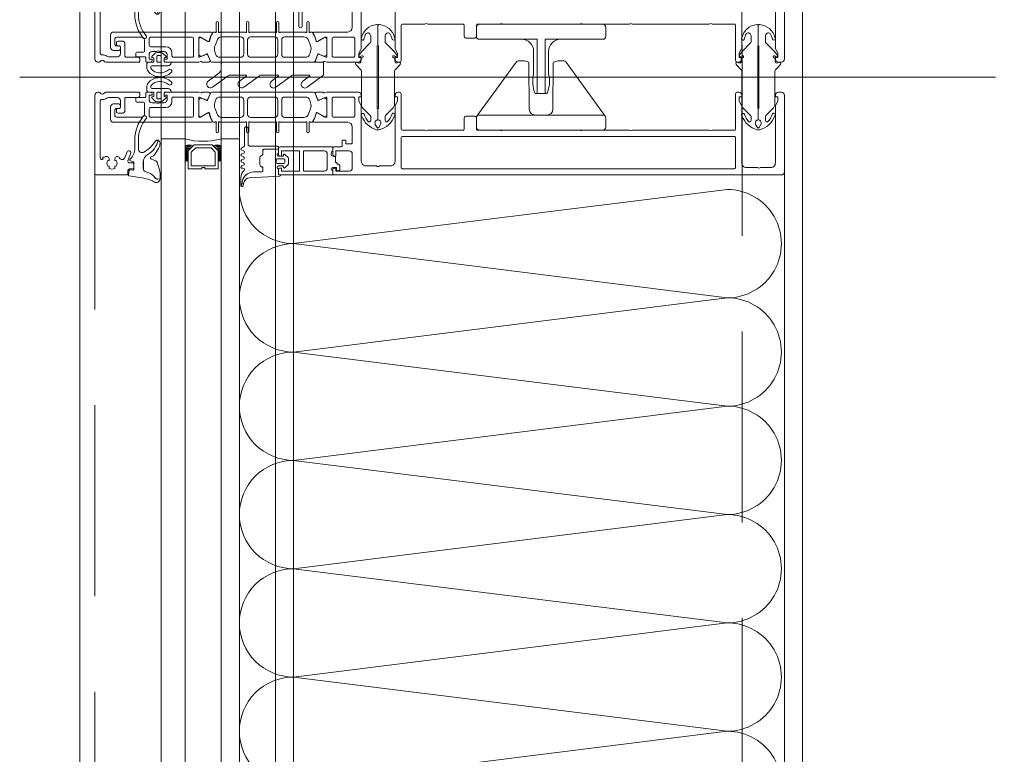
# Model space of a CAD drawing. Header units: millimetres. Extents: x 213386 to 506888, y 183055 to 450952.
# Tile 115 of 256: x 373017 to 373344, y 298532 to 298776. Entities that reach past the tile are written whole.
import ezdxf

# ---------------------------------------------------------------- set-up
doc = ezdxf.new("R2010")
doc.units = ezdxf.units.MM
doc.linetypes.add('ČÁRKOVANÁ', pattern=[19.05, 12.7, -6.35])
doc.layers.add('FASÁDA DETAILNÍ', color=255, linetype='Continuous', lineweight=0)

# ---------------------------------------------------------------- blocks, each defined once
blk = doc.blocks.new('244748_a')
blk.add_lwpolyline([(8.32, -1.69, 0.082248), (6.34, -0.9, -1.09695), (6.94, -0.1, -0.315353), (11.26, -5.15, -0.480529), (10.87, -5.64), (4.27, -5.64), (4.08, -5.45), (-16.53, -5.45), (-16.72, -5.64), (-20.43, -5.64, 0.574019), (-21.93, -4.78), (-22.99, -5.4, 0.524827), (-22.99, -5.9), (-21.93, -6.52, 0.574021), (-20.43, -5.66), (-16.72, -5.66), (-16.53, -5.85), (4.08, -5.85), (4.27, -5.66), (10.87, -5.66, -0.480529), (11.26, -6.15, -0.326229), (6.88, -11.09, -1.09695), (6.28, -10.3, 0.081457), (8.32, -9.61, 0.599203), (7.48, -8.05), (5.52, -8.05, 0.198965), (5.17, -8.2), (2.22, -11.15), (0.93, -12.01, -0.738038), (0.51, -11.62), (0.87, -11, 1), (0.35, -10.7), (0, -11.3), (-0.98, -11.3, 0.619205), (-1.45, -12.06), (-1.28, -12.43, -0.808139), (-2.04, -13.04), (-3.63, -11.44, 0.198906), (-4.34, -11.15), (-14.99, -11.15, -0.198936), (-16.76, -10.42), (-18.98, -8.2, 0.198942), (-19.33, -8.05), (-20.67, -8.05, 0.500217), (-21.09, -8.73, 0.122037), (-18.5, -10.27, -1.093735), (-19.1, -11.07, -0.240768), (-23.7, -6.07, -0.106226), (-23.7, -5.23, -0.256232), (-19, -0.13, -1.093735), (-18.4, -0.92, 0.116856), (-21.09, -2.57, 0.500217), (-20.67, -3.25), (-19.33, -3.25, 0.198942), (-18.98, -3.1), (-16.75, -0.88, -0.198936), (-14.99, -0.15), (-4.34, -0.15, 0.198907), (-3.63, 0.14), (-2.04, 1.74, -0.808139), (-1.28, 1.13), (-1.45, 0.76, 0.619205), (-0.98, 0), (0, 0), (0.35, -0.6, 1), (0.87, -0.3), (0.51, 0.32, -0.738038), (0.93, 0.71), (2.22, -0.15), (5.17, -3.1, 0.198965), (5.52, -3.25), (7.48, -3.25, 0.599203)], format="xyb", close=True)
blk = doc.blocks.new('236134_0100_s_v')
for points in [[(22.8, -23), (22.8, -5), (42, -5, 0.414214), (43, -4), (43, -1, 0.414214), (42, 0), (1, 0, 0.414214), (0, -1), (0, -4, 0.414214), (1, -5), (20.2, -5), (20.2, -23)], [(15, -5, -0.414214), (19, -9), (19, -16.57, 0.165764), (19.53, -23), (23.47, -23, 0.165764), (24, -16.57), (24, -9, -0.414214), (28, -5)]]:
    blk.add_lwpolyline(points, format="xyb")
blk = doc.blocks.new('236134_0200_s_v')
for points in [[(19.58, 5, -0.41166), (17.58, 6.98), (17.45, 22.25, 0.344217), (17.07, 22.73), (16, 23), (14, 23, 0.240828), (13.19, 22.59), (0.19, 4.59)], [(23.42, 5, 0.41166), (25.42, 6.98), (25.55, 22.25, -0.344217), (25.93, 22.73), (27, 23), (29, 23, -0.240828), (29.81, 22.59), (42.81, 4.59)]]:
    blk.add_lwpolyline(points, format="xyb")
blk.add_lwpolyline([(42, 5), (1, 5, 0.414214), (0, 4), (0, 1, 0.414214), (1, 0), (42, 0, 0.414214), (43, 1), (43, 4, 0.414214)], format="xyb", close=True)
blk = doc.blocks.new('284336')
for points in [[(-0.7, -9.6), (-10, -9.6, 0.414511), (-10.51, -10.11), (-10.51, -15.51, -1), (-11.69, -15.51), (-11.69, -9.6), (-12.69, -8.95, -0.668884), (-12.6, -8.23), (-11.99, -8.01, 0.766384), (-11.99, -7.21), (-12.6, -6.99, -0.76831), (-12.6, -6.23), (-11.99, -6.01, 0.766384), (-11.99, -5.21), (-12.6, -4.99, -0.76831), (-12.6, -4.23), (-11.99, -4.01, 0.766384), (-11.99, -3.21), (-12.6, -2.99, -0.877523), (-12.5, -2.22), (-12.1, -2.22, 0.698129), (-11.83, -1.5, -0.220231), (-12.89, 0.78), (-12.89, 3.45, -0.157143), (-12.82, 3.68), (-12.69, 3.42, -0.067482), (-12.48, 2.53, 0.393136), (-8.66, -1.02), (-6.1, -1.02, -0.414214), (-5.61, -1.51), (-5.61, -2.22, -0.267949), (-5.85, -2.65), (-6.35, -2.93, 0.267949), (-6.61, -3.38), (-6.61, -5.84, 0.267949), (-6.35, -6.29), (-5.85, -6.57, -0.267949), (-5.61, -7), (-5.61, -8.11, 0.414215), (-5.1, -8.62), (-0.41, -8.62), (-0.41, -9.31, -0.414212), (-0.7, -9.6)], [(-0.41, 0), (-0.41, -2, 0.990243), (-0.4, -3.02), (0.9, -3.02, 0.414214), (1.21, -2.71), (1.21, -2.61, -0.668123), (1.71, -2.4), (2.75, -3.45, -0.199004), (2.89, -3.79), (2.89, -5.43, -0.199038), (2.75, -5.77), (1.71, -6.82, -0.668191), (1.21, -6.61), (1.21, -6.51, 0.414214), (0.9, -6.2), (-0.4, -6.2, 0.990269), (-0.41, -7.22), (-0.41, -8.6), (-5.1, -8.6, -0.414215), (-5.59, -8.11), (-5.59, -7, 0.267949), (-5.84, -6.56), (-6.34, -6.27, -0.267949), (-6.59, -5.84), (-6.59, -3.38, -0.267949), (-6.34, -2.95), (-5.84, -2.66, 0.267949), (-5.59, -2.22), (-5.59, -1.51, 0.414214), (-6.1, -1), (-8.66, -1, -0.393156), (-12.46, 2.53, 0.067572), (-12.67, 3.43), (-12.8, 3.7, -0.637545), (-12.12, 3.53), (-11.92, 2.53, 0.344315), (-10.06, 0.91), (0, 0.38, -0.406913), (0.39, 0), (-0.41, 0)], [(1.7, -4.31, 0.414235), (1.2, -3.81), (-0.7, -3.81, 0.414214), (-1.2, -4.31), (-1.2, -4.91, 0.414214), (-0.7, -5.41), (1.2, -5.41, 0.414235), (1.7, -4.91), (1.7, -4.31)]]:
    blk.add_lwpolyline(points, format="xyb", close=True)
blk = doc.blocks.new('nesystémový nástavec 18')
for p, q in [((-18, 6.8), (-18, 8.8)), ((-17.5, 9.3), (-15.36, 9.3)), ((-11, 8), (-17, 8)), ((-17, 8), (-17, 6.3)), ((-15.36, 9.3), (0, 9.3)), ((-11, 1.3), (-11, 8)), ((-2.8, 8), (-9.7, 8)), ((-9.7, 1.3), (-9.7, 8)), ((-1.8, 2.3), (-1.8, 7)), ((-0.5, 7.3), (-0.5, 6.8)), ((0, 9.3), (0, 7.8)), ((-17, 6.3), (-17.5, 6.3)), ((0, 6.3), (0.55, 6.3)), ((0.55, 6.3), (0.95, 5.9)), ((0.95, 5.9), (0.95, 4.8)), ((0.95, 4.8), (0.95, 4.14)), ((0.95, 4.14), (1.2, 4.14)), ((1.4, 3.94), (1.4, 3.84)), ((1.6, 3.64), (1.6, 3.64)), ((-18, 0.5), (-18, 1.8)), ((-17.5, 2.3), (-17, 2.3)), ((-1.8, 0), (-17.5, 0)), ((-17, 2.3), (-17, 1.3)), ((-17, 1.3), (-11, 1.3)), ((-9.7, 1.3), (-2.8, 1.3)), ((0, 0), (-1.8, 0)), ((-0.4, 2.23), (-0.5, 2.04)), ((-0.5, 2.04), (-0.5, 2)), ((1.2, 2.44), (0, 2.44)), ((0, 1.5), (0, 0)), ((1.2, 1.85), (1.2, 2.44)), ((1.8, 1.37), (1.7, 1.35)), ((2.25, 1.63), (1.8, 1.37)), ((2.4, 2.84), (2.4, 1.89))]:
    blk.add_line(p, q)
for centre, radius, start, end in [((-17.5, 8.8), 0.5, 90, 180), ((-17.5, 6.8), 0.5, 180.0012, 269.9988), ((-15.36, 9.8), 0.5, 270, 270.084), ((-2.8, 7), 1, 0, 90), ((0, 7.3), 0.5, 89.9955, 180.0071), ((0, 6.8), 0.5, 179.9949, 270.006), ((0.75, 4.8), 0.2, 359.9656, 0.0344), ((1.2, 3.94), 0.2, 359.9707, 90.0249), ((1.6, 3.84), 0.2, 179.9737, 270.035), ((1.6, 2.84), 0.8, 0.0065, 89.9919), ((-17.5, 1.8), 0.5, 89.999, 180.0002), ((-17.5, 0.5), 0.5, 180, 270), ((-2.8, 2.3), 1, 270, 0), ((0, 2), 0.5, 179.9716, 270.0327), ((0, 1.94), 0.5, 89.9975, 144.0007), ((1.7, 1.85), 0.5, 179.9991, 270), ((2.1, 1.89), 0.3, 299.9815, 0.0183)]:
    blk.add_arc(centre, radius, start, end)
blk = doc.blocks.new('433270')
blk.add_lwpolyline([(1, 0, 0.414364), (0, -1), (0, -1.4, 0.255924), (0.23, -1.83, -0.547723), (0.23, -3.17, 0.255924), (0, -3.6), (0, -14.6, 0.414214), (0.3, -14.9), (1.2, -14.9, 0.414214), (1.7, -14.4), (1.7, -10.3, -0.414214), (2, -10), (6, -10, 0.414248), (7, -9), (7, -7.7, 0.414179), (6.5, -7.2), (5.7, -7.2, 0.414232), (5.4, -7.5), (5.4, -8.2, -0.414198), (5.1, -8.5), (2.8, -8.5, -0.414204), (1.8, -7.5), (1.8, -4.49, -0.147432), (1.97, -3.94, 0.147461), (2.4, -2.5), (2.4, -2.3, -0.414214), (2.9, -1.8), (21.87, -1.8, -0.668178), (22.22, -2.65), (22.16, -2.72, 1), (21.59, -3.29), (21.52, -3.35, 0.198912), (21.38, -3.71), (21.38, -4.05, 0.414214), (22.08, -4.75), (22.38, -4.75, 0.576988), (22.64, -4.3, -0.311246), (24.56, -4.3, 0.576988), (24.82, -4.75), (25.3, -4.75, -0.260065), (25.3, -6.65), (24.82, -6.65, 0.576988), (24.56, -7.1, -0.311246), (22.64, -7.1, 0.576988), (22.38, -6.65), (22.08, -6.65, 0.414214), (21.38, -7.35), (21.38, -7.61, 0.267949), (21.63, -8.04), (21.89, -8.2, -0.637047), (21.73, -10), (19.83, -10.7, 0.315299), (19.5, -11.17), (19.5, -11.49, 0.520567), (20.17, -11.96), (22.83, -10.99, -0.520567), (23.5, -11.46), (23.5, -12.5, 0.414062), (24, -13), (25, -13, 0.414186), (25.5, -12.5), (25.5, -11.5, -0.414182), (26, -11), (27, -11, 0.414214), (27.5, -10.5), (27.5, -0.5, 0.414214), (27, 0), (1, 0)], format="xyb", close=True)
blk = doc.blocks.new('284325')
for points in [[(0.84, -5.23, -0.560316), (0.94, -4.73), (1.94, -4.36, 0.3153), (2.14, -4.08), (2.14, -1.89, 0.451558), (1.8, -1.59), (0.9, -1.7, -0.399586), (0.57, -1.46), (0.3, -0.07, -0.415977), (0.53, 0.29, 0.024107), (6.15, 1.24, 0.076636), (8.99, 2.34, -0.577615), (10.79, 1.3), (10.02, 1.37, 0.283171), (9.08, 0.9, -0.168429), (7.07, -0.74), (5.9, -1.16, 0.315302), (5.24, -2.1), (5.24, -4.21, 0.269719), (6.76, -6.82, -0.194797), (10.18, -11.53, -0.342663), (9.17, -11.17, 0.119207), (5.43, -7.59, 0.578571), (3.63, -8.62), (3.63, -11.77, 0.176415), (6.16, -18.72, -1), (5.24, -19.49, -0.176415), (2.43, -11.77), (2.43, -8.89, 0.208286), (0.84, -5.23)], [(8.95, -6.65), (10.32, -8.78, -0.134555), (10.79, -10.63, -0.339795), (10.19, -11.53, 0.194788), (6.76, -6.81, -0.269736), (5.25, -4.21), (5.25, -2.1, -0.315302), (5.9, -1.17), (7.07, -0.74, 0.168429), (9.09, 0.89, -0.283167), (10.01, 1.36), (10.79, 1.29), (10.79, -0.74, -0.070852), (10.71, -1.3), (9.95, -3.93, -0.241839), (9.08, -4.83), (7.93, -5.22, 0.836024), (8.08, -6.19), (8.11, -6.19, -0.255349), (8.95, -6.65)]]:
    blk.add_lwpolyline(points, format="xyb", close=True)
blk = doc.blocks.new('288126')
for points in [[(-16.5, 0), (16.5, 0)], [(-17, -2.08), (-17, -0.5)], [(17, -0.5), (17, -3.8)], [(-21.36, -6.34), (-17.8, -3.69)], [(-14.71, -4.5), (-19.87, -8.34)], [(-8.83, -4.3), (-14.11, -4.3)], [(-10.96, -6.34), (-8.71, -4.66)], [(-4.31, -4.5), (-9.47, -8.34)], [(1.81, -4.3), (-3.71, -4.3)], [(-0.35, -6.36), (1.93, -4.66)], [(6.33, -4.5), (1.14, -8.37)], [(12.21, -4.3), (6.93, -4.3)], [(10.05, -6.36), (12.33, -4.66)], [(16.6, -4.6), (11.54, -8.37)]]:
    blk.add_lwpolyline(points)
for centre, radius, start, end in [((16.5, -0.5), 0.5, 0, 90), ((-16.5, -0.5), 0.5, 90, 180), ((-20.61, -7.34), 1.25, 126.7059, 306.7059), ((-10.21, -7.34), 1.25, 126.7059, 306.7059), ((0.4, -7.37), 1.25, 126.7059, 306.7059), ((10.8, -7.37), 1.25, 126.7059, 306.7059), ((16, -3.8), 1, 306.7059, 0)]:
    blk.add_arc(centre, radius, start, end)
at = {"extrusion": (0, 0, -1)}
for centre, radius, start, end in [((19, -2.08), 2, 180, 233.2941), ((14.11, -5.3), 1, 53.2941, 90), ((8.83, -4.5), 0.2, 90, 233.2941), ((3.71, -5.3), 1, 53.2941, 90), ((-1.81, -4.5), 0.2, 90, 233.2941), ((-6.93, -5.3), 1, 53.2941, 90), ((-12.21, -4.5), 0.2, 90, 233.2941)]:
    blk.add_arc(centre, radius, start, end, dxfattribs=at)
blk = doc.blocks.new('246426')
for points in [[(-1.84, 0.64), (-2.86, -0.38, 0.198926), (-3.15, -1.09), (-3.15, -2.31, 0.198926), (-2.86, -3.02), (-1.84, -4.04, 0.637051), (-1.5, -3.92), (-1.45, -3.4), (-0.3, -3.4, -0.41484), (0, -3.7), (0, -5.19, 0.414232), (0.5, -5.69), (2.14, -5.69, 0.071862), (2.2, -5.68, 0.157876), (3.73, -4.64, 0.360336), (3.48, 2.39, 0.964062), (2.54, 1.48, -0.403385), (2.25, -4.34, -0.190964), (2.11, -4.39), (1.7, -4.39, -0.414214), (1.2, -3.89), (1.2, 1.31, 0.414201), (0.2, 2.31), (0, 2.31), (0, 0.3, -0.414214), (-0.3, 0), (-1.45, 0), (-1.5, 0.52, 0.637051), (-1.84, 0.64)], [(-2.25, -1.4, -0.414214), (-1.85, -1), (-0.4, -1, -0.414214), (0, -1.4), (0, -2, -0.414214), (-0.4, -2.4), (-1.85, -2.4, -0.414214), (-2.25, -2), (-2.25, -1.4)]]:
    blk.add_lwpolyline(points, format="xyb", close=True)
blk = doc.blocks.new('*U4002')
for points in [[(0, 0, 0.414243), (0.1, 0.1), (0, 0.9, -1.0001), (0.2, 0.9), (0.1, 0.1, 0.414228), (0.2, 0, 0.414228)], [(0.2, 0, 0.414243), (0.3, 0.1), (0.2, 0.9, -1.0001), (0.4, 0.9), (0.3, 0.1, 0.414228), (0.4, 0, 0.414228)], [(0.4, 0, 0.414243), (0.5, 0.1), (0.4, 0.9, -1.0001), (0.6, 0.9), (0.5, 0.1, 0.414228), (0.6, 0, 0.414228)], [(0.6, 0, 0.414243), (0.7, 0.1), (0.6, 0.9, -1.0001), (0.8, 0.9), (0.7, 0.1, 0.414228), (0.8, 0, 0.414228)], [(0.8, 0, 0.414243), (0.9, 0.1), (0.8, 0.9, -1.0001), (1, 0.9), (0.9, 0.1, 0.414228), (1, 0, 0.414228)], [(1, 0, 0.414243), (1.1, 0.1), (1, 0.9, -1.0001), (1.2, 0.9), (1.1, 0.1, 0.414228), (1.2, 0, 0.414228)], [(1.2, 0, 0.414243), (1.3, 0.1), (1.2, 0.9, -1.0001), (1.4, 0.9), (1.3, 0.1, 0.414228), (1.4, 0, 0.414228)], [(1.4, 0, 0.414243), (1.5, 0.1), (1.4, 0.9, -1.0001), (1.6, 0.9), (1.5, 0.1, 0.414228), (1.6, 0, 0.414228)], [(1.6, 0, 0.414243), (1.7, 0.1), (1.6, 0.9, -1.0001), (1.8, 0.9), (1.7, 0.1, 0.414228), (1.8, 0, 0.414228)], [(1.8, 0, 0.414243), (1.9, 0.1), (1.8001, 0.9, -1.0001), (2, 0.9), (1.9001, 0.1, 0.414228), (2, 0, 0.414228)]]:
    blk.add_lwpolyline(points, format="xyb")

msp = doc.modelspace()

# ---------------------------------------------------------------- linework, layer by layer
at = {"layer": 'FASÁDA DETAILNÍ'}
for p, q in [((373063.64, 288952.65), (373063.64, 307967.15)), ((373063.64, 293752.65), (373063.64, 307967.15)), ((373063.64, 284292.15), (373063.64, 307967.15)), ((373071.64, 307967.15), (373071.64, 288952.65)), ((373071.64, 307967.15), (373071.64, 293752.65)), ((373071.64, 307967.15), (373071.64, 297319.03)), ((373071.64, 307967.15), (373071.64, 292519.03)), ((373071.64, 307967.15), (373071.64, 287719.03)), ((373083.64, 288952.65), (373083.64, 307967.15)), ((373083.64, 293752.65), (373083.64, 307967.15)), ((373083.64, 297319.03), (373083.64, 307967.15)), ((373083.64, 292519.03), (373083.64, 307967.15)), ((373083.64, 287719.03), (373083.64, 307967.15)), ((373089.64, 307967.15), (373089.64, 288952.65)), ((373089.64, 307967.15), (373089.64, 293752.65)), ((373089.64, 307967.15), (373089.64, 297319.03)), ((373089.64, 307967.15), (373089.64, 292519.03)), ((373089.64, 307967.15), (373089.64, 287719.03)), ((373101.64, 288952.65), (373101.64, 307967.15)), ((373101.64, 293752.65), (373101.64, 307967.15)), ((373101.64, 297319.03), (373101.64, 307967.15)), ((373101.64, 292519.03), (373101.64, 307967.15)), ((373101.64, 287719.03), (373101.64, 307967.15)), ((373107.64, 307967.15), (373107.64, 288952.65)), ((373107.64, 307967.15), (373107.64, 293752.65)), ((373016.69, 298757.15), (373340.76, 298757.15)), ((373063.64, 298736.65), (373071.64, 298736.65)), ((373063.64, 298327.65), (373063.64, 298736.65)), ((373071.64, 298736.65), (373071.64, 298327.65)), ((373089.64, 298736.65), (373083.64, 298736.65)), ((373083.64, 298327.65), (373083.64, 298736.65)), ((373089.64, 298736.65), (373089.64, 298327.65))]:
    msp.add_line(p, q, dxfattribs=at)
for points in [[(399616.64, 284292.15), (373036.64, 284292.15), (373036.64, 307972.15), (399616.64, 307972.15)], [(399376.64, 284532.15), (373276.64, 284532.15), (373276.64, 307732.15), (399376.64, 307732.15)], [(373082.64, 298726.65), (373082.64, 298732.65), (373080.64, 298734.65), (373074.64, 298734.65), (373072.64, 298732.65), (373072.64, 298726.65), (373077.14, 298726.65), (373077.14, 298727.15), (373078.14, 298727.15), (373078.14, 298726.65)], [(373073.64, 298727.65), (373081.64, 298727.65), (373081.64, 298732.24), (373080.22, 298733.65), (373075.19, 298733.65), (373073.64, 298732.24)]]:
    msp.add_lwpolyline(points, close=True, dxfattribs=at)
at = {"layer": 'FASÁDA DETAILNÍ', "linetype": 'ČÁRKOVANÁ', "ltscale": 5}
msp.add_lwpolyline([(399611.64, 284297.15), (373041.64, 284297.15), (373041.64, 307967.15), (399611.64, 307967.15)], close=True, dxfattribs=at)
at = {"layer": 'FASÁDA DETAILNÍ', "color": 7, "linetype": 'ČÁRKOVANÁ', "ltscale": 5}
msp.add_lwpolyline([(399396.64, 284512.15), (373256.64, 284512.15), (373256.64, 307752.15), (399396.64, 307752.15)], close=True, dxfattribs=at)
at = {"layer": 'FASÁDA DETAILNÍ'}
for points in [[(373267.64, 298785.66), (373267.64, 298766.81, 0.116937), (373267.77, 298766.31), (373268.44, 298765.15), (373268.44, 298763.65), (373267.64, 298763.65), (373267.64, 298763.15, 0.414214), (373268.64, 298762.15), (373269.64, 298762.15, 0.414214), (373270.64, 298763.15), (373270.64, 298788.65, 0.414214)], [(373127.14, 298778.95), (373127.14, 298773.66, -0.414167), (373125.64, 298772.16), (373118.64, 298772.15), (373114.54, 298772.15, 0.57735), (373114.19, 298771.55), (373114.69, 298770.69), (373115.12, 298769.2, 0.488701), (373115.56, 298769.02), (373118.03, 298770.45), (373118.45, 298770.45, -0.432566), (373118.64, 298770.25), (373118.64, 298763.95, -0.548397), (373118.36, 298763.76), (373115.98, 298764.83, 0.425336), (373115.71, 298764.72), (373114.89, 298762.7, 0.531563), (373115.26, 298762.15), (373117.33, 298762.15, 0.231306), (373117.56, 298762.27, -0.306185), (373117.88, 298762.37), (373118.64, 298762.15), (373129.14, 298762.15, 0.414214), (373130.14, 298763.15), (373130.14, 298763.65), (373129.34, 298763.65), (373129.34, 298765.15), (373130, 298766.3, 0.13165), (373130.14, 298766.8), (373130.14, 298785.16, -0.414214)], [(373141.34, 298785.16), (373141.34, 298766.8, 0.13165), (373141.47, 298766.3), (373142.13, 298765.15), (373142.13, 298763.65), (373141.33, 298763.65), (373141.33, 298763.15, 0.414214), (373142.33, 298762.15), (373142.84, 298762.15, 0.414214), (373143.34, 298762.65), (373143.34, 298774.25, -0.414214), (373143.84, 298774.75), (373151.24, 298774.75, -0.399985), (373152.24, 298774.75), (373163.84, 298774.75, -0.414214), (373164.34, 298774.25), (373164.34, 298770.65, 0.414214), (373164.84, 298770.15), (373167.84, 298770.15, 0.414214), (373168.34, 298770.65), (373168.34, 298774.25, -0.414214), (373168.84, 298774.75), (373176.14, 298774.75, -0.38324), (373177.14, 298774.75), (373202.64, 298774.75, -0.38324), (373203.64, 298774.75), (373219.14, 298774.75, -0.38324), (373220.14, 298774.75), (373245.64, 298774.75, -0.38324), (373246.64, 298774.75), (373253.94, 298774.75, -0.414214), (373254.44, 298774.25), (373254.44, 298762.65, 0.414214), (373254.94, 298762.15), (373255.44, 298762.15, 0.414214), (373256.44, 298763.15), (373256.44, 298763.65), (373255.64, 298763.65), (373255.64, 298765.15), (373256.3, 298766.31, 0.116937), (373256.44, 298766.81), (373256.44, 298785.66, -0.414232)]]:
    msp.add_lwpolyline(points, format="xyb", dxfattribs=at)
for points in [[(373114.3, 298762.15), (373102.39, 298762.15), (373080.48, 298762.15, -0.305837), (373080.01, 298762.47), (373079.09, 298764.75, 0.425336), (373078.82, 298764.86), (373077.21, 298764.15, -0.543753), (373076.15, 298764.83), (373076.15, 298769.73, -0.578182), (373077.05, 298770.25), (373079.24, 298768.99, 0.488505), (373079.68, 298769.17), (373080.11, 298770.68), (373080.88, 298772, -0.282478), (373081.15, 298772.15), (373081.6, 298772.15, 1.447009), (373081.95, 298772.29), (373081.95, 298775.25, -1), (373082.75, 298775.25), (373082.75, 298772.29, 1.447009), (373083.1, 298772.15), (373091.64, 298772.15, 1.447009), (373091.99, 298772.29), (373091.99, 298775.25, -1), (373092.79, 298775.25), (373092.79, 298772.29, 1.447009), (373093.14, 298772.15), (373101.64, 298772.15, 1.447009), (373101.99, 298772.29), (373101.99, 298775.25, -1), (373102.79, 298775.25), (373102.79, 298772.29, 1.447009), (373103.14, 298772.15), (373111.68, 298772.15, 1.447009), (373112.03, 298772.29), (373112.03, 298775.25, -1), (373112.83, 298775.25), (373112.83, 298772.29, 1.447009), (373113.18, 298772.15), (373113.62, 298772.15, -0.282478), (373113.9, 298772), (373114.66, 298770.68), (373115.1, 298769.17, 0.488505), (373115.54, 298768.99), (373117.73, 298770.25, -0.578182), (373118.63, 298769.73), (373118.63, 298764.83, -0.543753), (373117.57, 298764.15), (373115.95, 298764.86, 0.425336), (373115.69, 298764.75), (373114.76, 298762.47, -0.305837), (373114.3, 298762.15)], [(373076.14, 298762.15), (373065.14, 298762.15, -0.414426), (373064.64, 298762.65), (373064.64, 298763.15), (373065.64, 298763.15), (373065.64, 298764.65, 0.414214), (373064.64, 298765.65), (373063.14, 298765.65, 0.399985), (373062.14, 298765.65), (373060.64, 298765.65, 0.414214), (373059.64, 298764.65), (373059.64, 298763.15), (373060.64, 298763.15), (373060.64, 298762.65, -0.414456), (373060.14, 298762.15), (373058.84, 298762.16, -0.413971), (373058.54, 298762.46), (373058.54, 298763.65, 0.414214), (373058.24, 298763.95), (373055.24, 298763.95), (373055.24, 298764.95, -0.414214), (373055.74, 298765.45), (373057.64, 298765.45, 0.414214), (373058.14, 298765.95), (373058.14, 298769.45, 0.414206), (373057.14, 298770.45), (373048.84, 298770.45, 0.414206), (373048.34, 298769.95), (373048.34, 298768.05, 0.414219), (373048.84, 298767.55), (373049.64, 298767.55, -0.414214), (373050.14, 298767.05), (373050.14, 298766.55, -0.414214), (373049.64, 298766.05), (373047.84, 298766.05, -0.414214), (373046.84, 298767.05), (373046.84, 298771.15, -0.414214), (373047.84, 298772.15), (373076.14, 298772.15), (373080.24, 298772.15, -0.57735), (373080.58, 298771.55), (373080.09, 298770.69), (373079.66, 298769.2, -0.488701), (373079.22, 298769.02), (373076.75, 298770.45), (373076.33, 298770.45, 0.432566), (373076.14, 298770.25), (373076.14, 298763.95, 0.548397), (373076.42, 298763.76), (373078.8, 298764.83, -0.425336), (373079.07, 298764.72), (373079.89, 298762.7, -0.531563), (373079.52, 298762.15), (373077.45, 298762.15, -0.231306), (373077.22, 298762.27, 0.306185), (373076.9, 298762.37), (373076.14, 298762.15)], [(373073.94, 298770.45), (373060.24, 298770.45, 0.414214), (373059.74, 298769.95), (373059.74, 298767.75, 0.414214), (373060.24, 298767.25), (373065.21, 298767.25, -0.411139), (373067.24, 298765.25), (373067.24, 298764.25, 0.414214), (373067.74, 298763.75), (373073.94, 298763.75, 0.414214), (373074.44, 298764.25), (373074.44, 298769.95, 0.414214), (373073.94, 298770.45)], [(373083.19, 298763.75), (373090.09, 298763.75, 0.414218), (373091.09, 298764.75), (373091.09, 298769.55, 0.414218), (373090.09, 298770.55), (373083.73, 298770.55, 0.305619), (373082.34, 298769.62), (373081.56, 298767.69, 0.176429), (373081.49, 298765.64), (373081.76, 298764.79, 0.324916), (373083.19, 298763.75)], [(373093.39, 298763.75), (373101.39, 298763.75, 0.414214), (373102.39, 298764.75), (373102.39, 298769.55, 0.414214), (373101.39, 298770.55), (373093.39, 298770.55, 0.414214), (373092.39, 298769.55), (373092.39, 298764.75, 0.414214), (373093.39, 298763.75)], [(373104.69, 298763.75), (373111.59, 298763.75, 0.324916), (373113.02, 298764.79), (373113.29, 298765.64, 0.176429), (373113.22, 298767.69), (373112.44, 298769.62, 0.305619), (373111.05, 298770.55), (373104.69, 298770.55, 0.414218), (373103.69, 298769.55), (373103.69, 298764.75, 0.414218), (373104.69, 298763.75)], [(373127.94, 298764.25, -0.414214), (373127.44, 298763.75), (373120.94, 298763.75, -0.414214), (373120.44, 298764.25), (373120.44, 298769.95, -0.414214), (373120.94, 298770.45), (373127.44, 298770.45, -0.414214), (373127.94, 298769.95), (373127.94, 298764.25)], [(373076.14, 298752.15), (373065.14, 298752.15, 0.414426), (373064.64, 298751.65), (373064.64, 298751.16), (373065.64, 298751.16), (373065.64, 298749.66, -0.414214), (373064.64, 298748.66), (373063.14, 298748.66, -0.399985), (373062.14, 298748.66), (373060.64, 298748.66, -0.414214), (373059.64, 298749.66), (373059.64, 298751.15), (373060.64, 298751.15), (373060.64, 298751.65, 0.414456), (373060.14, 298752.15), (373058.84, 298752.15, 0.413971), (373058.54, 298751.85), (373058.54, 298750.65, -0.414214), (373058.24, 298750.35), (373055.24, 298750.35), (373055.24, 298749.35, 0.414214), (373055.74, 298748.85), (373057.64, 298748.85, -0.414214), (373058.14, 298748.35), (373058.14, 298744.85, -0.414206), (373057.14, 298743.85), (373048.84, 298743.85, -0.414206), (373048.34, 298744.35), (373048.34, 298746.25, -0.414219), (373048.84, 298746.75), (373049.64, 298746.75, 0.414214), (373050.14, 298747.25), (373050.14, 298747.75, 0.414214), (373049.64, 298748.25), (373047.84, 298748.25, 0.414214), (373046.84, 298747.25), (373046.84, 298743.15, 0.414214), (373047.84, 298742.15), (373076.14, 298742.15), (373080.24, 298742.15, 0.57735), (373080.58, 298742.75), (373080.09, 298743.62), (373079.66, 298745.11, 0.488701), (373079.22, 298745.29), (373076.75, 298743.85), (373076.33, 298743.85, -0.432566), (373076.14, 298744.05), (373076.14, 298750.36, -0.548397), (373076.42, 298750.54), (373078.8, 298749.48, 0.425336), (373079.07, 298749.58), (373079.89, 298751.61, 0.531563), (373079.52, 298752.16), (373077.45, 298752.16, 0.231306), (373077.22, 298752.04, -0.306185), (373076.9, 298751.94), (373076.14, 298752.15)], [(373114.3, 298752.15), (373102.39, 298752.16), (373080.48, 298752.15, 0.305837), (373080.01, 298751.84), (373079.09, 298749.55, -0.425336), (373078.82, 298749.45), (373077.21, 298750.16, 0.543753), (373076.15, 298749.48), (373076.15, 298744.57, 0.578182), (373077.05, 298744.06), (373079.24, 298745.32, -0.488505), (373079.68, 298745.14), (373080.11, 298743.63), (373080.88, 298742.3, 0.282478), (373081.15, 298742.16), (373081.6, 298742.16, -1.447009), (373081.95, 298742.02), (373081.95, 298739.06, 1), (373082.75, 298739.06), (373082.75, 298742.02, -1.447009), (373083.1, 298742.16), (373091.64, 298742.16, -1.447009), (373091.99, 298742.02), (373091.99, 298739.06, 1), (373092.79, 298739.06), (373092.79, 298742.02, -1.447009), (373093.14, 298742.16), (373101.64, 298742.16, -1.447009), (373101.99, 298742.02), (373101.99, 298739.06, 1), (373102.79, 298739.06), (373102.79, 298742.02, -1.447009), (373103.14, 298742.16), (373111.68, 298742.16, -1.447009), (373112.03, 298742.02), (373112.03, 298739.06, 1), (373112.83, 298739.06), (373112.83, 298742.02, -1.447009), (373113.18, 298742.16), (373113.62, 298742.16, 0.282478), (373113.9, 298742.3), (373114.66, 298743.63), (373115.1, 298745.14, -0.488505), (373115.54, 298745.32), (373117.73, 298744.06, 0.578182), (373118.63, 298744.57), (373118.63, 298749.48, 0.543753), (373117.57, 298750.16), (373115.95, 298749.45, -0.425336), (373115.69, 298749.55), (373114.76, 298751.84, 0.305837), (373114.3, 298752.15)], [(373269.64, 298724.65), (373121.14, 298724.65, -0.414214), (373120.64, 298725.15), (373120.64, 298726.45, -0.41422), (373121.14, 298726.95), (373121.64, 298726.95), (373121.64, 298725.95), (373126.14, 298725.95, 0.414214), (373127.14, 298726.95), (373127.14, 298731.65, 0.414214), (373126.14, 298732.65), (373121.64, 298732.65), (373121.64, 298730.95), (373121.14, 298730.95, -0.414201), (373120.64, 298731.45), (373120.64, 298733.45, -0.414214), (373121.14, 298733.95), (373123.28, 298733.95, 0.414214), (373123.78, 298734.45), (373123.78, 298736.25), (373125.03, 298736.25), (373125.03, 298735.05), (373126.84, 298735.05, 0.414214), (373127.14, 298735.35), (373127.14, 298740.65, 0.414167), (373125.64, 298742.15), (373118.64, 298742.15), (373114.54, 298742.15, -0.57735), (373114.19, 298742.75), (373114.69, 298743.62), (373115.12, 298745.11, -0.488701), (373115.56, 298745.29), (373118.03, 298743.85), (373118.45, 298743.85, 0.432566), (373118.64, 298744.05), (373118.64, 298750.36, 0.548397), (373118.36, 298750.54), (373115.98, 298749.48, -0.425336), (373115.71, 298749.58), (373114.89, 298751.61, -0.531563), (373115.26, 298752.16), (373117.33, 298752.16, -0.231306), (373117.56, 298752.04, 0.306185), (373117.88, 298751.94), (373118.64, 298752.15), (373129.14, 298752.15, -0.414214), (373130.14, 298751.15), (373130.14, 298750.65), (373129.34, 298750.65), (373129.34, 298749.15), (373130, 298748.01, -0.13165), (373130.14, 298747.51), (373130.14, 298729.15, 0.414214), (373131.64, 298727.65), (373135.14, 298727.65, 0.399985), (373136.14, 298727.65), (373139.84, 298727.65, 0.414214), (373141.34, 298729.15), (373141.34, 298747.51, -0.13165), (373141.47, 298748.01), (373142.13, 298749.15), (373142.13, 298750.65), (373141.33, 298750.65), (373141.33, 298751.15, -0.414214), (373142.33, 298752.15), (373142.84, 298752.15, -0.414214), (373143.34, 298751.65), (373143.34, 298740.05, 0.414214), (373143.84, 298739.55), (373151.24, 298739.55, 0.399985), (373152.24, 298739.55), (373163.84, 298739.55, 0.414214), (373164.34, 298740.05), (373164.34, 298743.65, -0.414214), (373164.84, 298744.15), (373167.84, 298744.15, -0.414214), (373168.34, 298743.65), (373168.34, 298740.05, 0.414214), (373168.84, 298739.55), (373176.14, 298739.55, 0.38324), (373177.14, 298739.55), (373202.64, 298739.55, 0.38324), (373203.64, 298739.55), (373219.14, 298739.55, 0.38324), (373220.14, 298739.55), (373245.64, 298739.55, 0.38324), (373246.64, 298739.55), (373253.94, 298739.55, 0.414214), (373254.44, 298740.05), (373254.44, 298751.65, -0.414214), (373254.94, 298752.15), (373255.44, 298752.15, -0.414214), (373256.44, 298751.15), (373256.44, 298750.65), (373255.64, 298750.65), (373255.64, 298749.15), (373256.3, 298748, -0.116937), (373256.44, 298747.5), (373256.44, 298728.65, 0.414232), (373257.94, 298727.15), (373261.65, 298727.15, 0.399985), (373262.65, 298727.15), (373266.14, 298727.15, 0.414232), (373267.64, 298728.65), (373267.64, 298747.5, -0.116937), (373267.77, 298748), (373268.44, 298749.15), (373268.44, 298750.65), (373267.64, 298750.65), (373267.64, 298751.15, -0.414214), (373268.64, 298752.15), (373269.64, 298752.15, -0.414214), (373270.64, 298751.15), (373270.64, 298725.65, -0.414214), (373269.64, 298724.65)], [(373073.94, 298743.85), (373060.24, 298743.85, -0.414214), (373059.74, 298744.35), (373059.74, 298746.56, -0.414214), (373060.24, 298747.06), (373065.21, 298747.06, 0.411139), (373067.24, 298749.06), (373067.24, 298750.05, -0.414214), (373067.74, 298750.55), (373073.94, 298750.55, -0.414214), (373074.44, 298750.05), (373074.44, 298744.35, -0.414214), (373073.94, 298743.85)], [(373083.19, 298750.56), (373090.09, 298750.56, -0.414218), (373091.09, 298749.56), (373091.09, 298744.76, -0.414218), (373090.09, 298743.76), (373083.73, 298743.76, -0.305619), (373082.34, 298744.69), (373081.56, 298746.62, -0.176429), (373081.49, 298748.67), (373081.76, 298749.52, -0.324916), (373083.19, 298750.56)], [(373093.39, 298750.56), (373101.39, 298750.56, -0.414214), (373102.39, 298749.56), (373102.39, 298744.76, -0.414214), (373101.39, 298743.76), (373093.39, 298743.76, -0.414214), (373092.39, 298744.76), (373092.39, 298749.56, -0.414214), (373093.39, 298750.56)], [(373104.69, 298750.56), (373111.59, 298750.56, -0.324916), (373113.02, 298749.52), (373113.29, 298748.67, -0.176429), (373113.22, 298746.62), (373112.44, 298744.69, -0.305619), (373111.05, 298743.76), (373104.69, 298743.76, -0.414218), (373103.69, 298744.76), (373103.69, 298749.56, -0.414218), (373104.69, 298750.56)], [(373127.94, 298750.05, 0.414214), (373127.44, 298750.55), (373120.94, 298750.55, 0.414214), (373120.44, 298750.05), (373120.44, 298744.35, 0.414214), (373120.94, 298743.85), (373127.44, 298743.85, 0.414214), (373127.94, 298744.35), (373127.94, 298750.05)], [(373143.84, 298726.75), (373253.94, 298726.75, 0.414214), (373254.44, 298727.25), (373254.44, 298736.95, 0.414214), (373253.94, 298737.45), (373143.84, 298737.45, 0.414214), (373143.34, 298736.95), (373143.34, 298727.25, 0.414214), (373143.84, 298726.75)]]:
    msp.add_lwpolyline(points, format="xyb", close=True, dxfattribs=at)
msp.add_lwpolyline([(373270.64, 298338.65), (373270.64, 298725.65)], dxfattribs=at)
for centre, radius, start, end in [((373077.64, 298758.55), 22.7, 254.6728, 285.3272), ((373072.99, 298731.1), 3.55, 67.2938, 112.409), ((373072.88, 298731.47), 2.9, 65.3067, 115.2952), ((373072.71, 298731.82), 2.25, 61.5273, 118.4028), ((373072.56, 298732.06), 1.71, 57.2949, 122.6857), ((373072.42, 298732.22), 1.26, 51.9656, 128.4996), ((373072.28, 298732.31), 0.879, 43.9949, 136.4964), ((373072.14, 298732.3), 0.596, 33.0366, 146.9634), ((373072.14, 298732.01), 0.596, 33.0366, 146.9634), ((373072.14, 298731.72), 0.596, 33.0366, 146.9634), ((373072.14, 298731.42), 0.596, 33.0366, 146.9634), ((373072.14, 298731.13), 0.596, 33.0366, 146.9634), ((373082.29, 298731.1), 3.55, 67.591, 112.7062), ((373082.4, 298731.47), 2.9, 64.7048, 114.6933), ((373082.57, 298731.82), 2.25, 61.5972, 118.4727), ((373082.71, 298732.06), 1.71, 57.3143, 122.7051), ((373082.85, 298732.22), 1.26, 51.5004, 128.0344), ((373083, 298732.31), 0.879, 43.5036, 136.0051), ((373083.14, 298732.3), 0.596, 33.0366, 146.9634), ((373083.14, 298732.01), 0.596, 33.0366, 146.9634), ((373083.14, 298731.72), 0.596, 33.0366, 146.9634), ((373083.14, 298731.42), 0.596, 33.0366, 146.9634), ((373083.14, 298731.13), 0.596, 33.0366, 146.9634), ((373072.14, 298730.84), 0.596, 33.0366, 146.9634), ((373072.14, 298730.55), 0.596, 33.0366, 146.9634), ((373072.14, 298730.25), 0.596, 33.0366, 146.9634), ((373072.14, 298729.96), 0.596, 33.0366, 146.9634), ((373072.14, 298729.67), 0.596, 33.0366, 146.9634), ((373072.14, 298729.38), 0.596, 33.0366, 146.9634), ((373072.14, 298729.08), 0.596, 33.0366, 146.9634), ((373072.14, 298728.79), 0.596, 33.0366, 146.9634), ((373083.14, 298730.84), 0.596, 33.0366, 146.9634), ((373083.14, 298730.55), 0.596, 33.0366, 146.9634), ((373083.14, 298730.25), 0.596, 33.0366, 146.9634), ((373083.14, 298729.96), 0.596, 33.0366, 146.9634), ((373083.14, 298729.67), 0.596, 33.0366, 146.9634), ((373083.14, 298729.38), 0.596, 33.0366, 146.9634), ((373083.14, 298729.08), 0.596, 33.0366, 146.9634), ((373083.14, 298728.79), 0.596, 33.0366, 146.9634)]:
    msp.add_arc(centre, radius, start, end, dxfattribs=at)

# ---------------------------------------------------------------- block references
for name, p in [('284325', (373052.5, 298789.65)), ('284336', (373121.05, 298789.65)), ('236134_0100_s_v', (373168.34, 298774.75)), ('288126', (373100.63, 298762.15)), ('236134_0200_s_v', (373168.34, 298739.55)), ('nesystémový nástavec 18', (373120.64, 298724.65))]:
    msp.add_blockref(name, p, dxfattribs=at)
for name, p, rotation in [('433270', (373041.64, 298762.15), 90), ('246426', (373064.64, 298762.15), 270)]:
    msp.add_blockref(name, p, dxfattribs=dict(at, rotation=rotation))
at = {"layer": 'FASÁDA DETAILNÍ', "xscale": -1}
for name, p, rotation in [('244748_a', (373141.3, 298763.38), 270), ('244748_a', (373267.6, 298763.38), 270), ('246426', (373064.64, 298752.16), 270), ('433270', (373041.64, 298752.15), 90), ('284325', (373052.5, 298724.65), 180), ('284336', (373103.05, 298724.65), 180)]:
    msp.add_blockref(name, p, dxfattribs=dict(at, rotation=rotation))
at = {"layer": 'FASÁDA DETAILNÍ', "xscale": 179.9999932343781, "yscale": 179.9999932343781, "zscale": 179.9999932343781, "rotation": 270}
msp.add_blockref('*U4002', (373089.64, 298719.83), dxfattribs=at)

doc.saveas('drawing.dxf')
